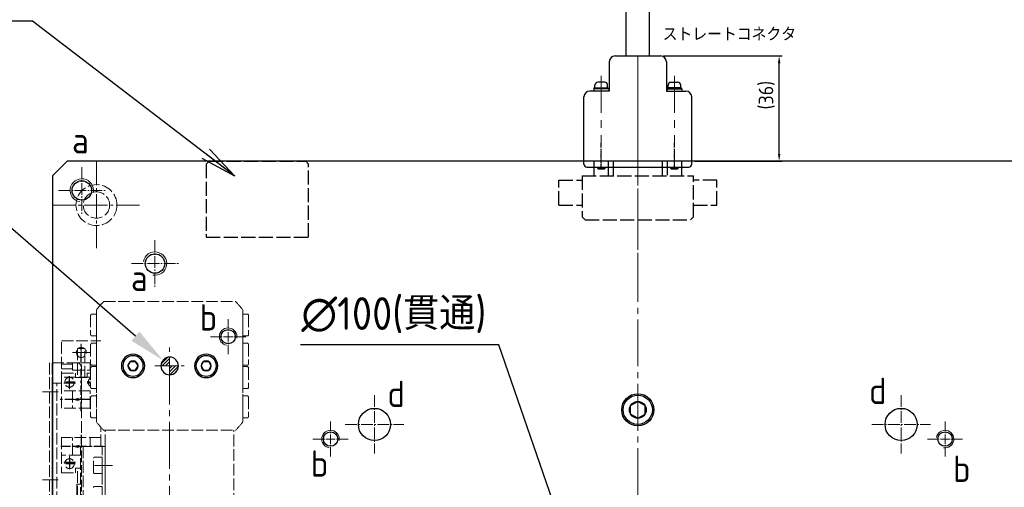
# Model space of a CAD drawing. Header units: millimetres. Extents: x 8836 to 10222, y 1969 to 2926.
# Tile 25 of 37: x 9194 to 9531, y 2576 to 2736. Entities that reach past the tile are written whole.
import ezdxf

# ---------------------------------------------------------------- set-up
doc = ezdxf.new("R2010")
doc.units = ezdxf.units.MM
doc.header["$LTSCALE"] = 0.8
for name, pattern in [('ACISOTGB', [9, 4, -1, 1, -1, 1, -1]), ('AM_ISO02W050', [7.5, 6, -1.5]), ('AM_ISO08W050', [18, 12, -1.5, 3, -1.5]), ('CENTER', [7, 4, -1, 1, -1]), ('GEN3', [6.25, 5, -1.25]), ('GEN7', [13.75, 10, -1.25, 1.25, -1.25]), ('PHANTOM2', [31.75, 15.875, -3.175, 3.175, -3.175, 3.175, -3.175])]:
    doc.linetypes.add(name, pattern=pattern)
doc.layers.get('0').update_dxf_attribs({"lineweight": 30})
for name, color, linetype, lineweight in [('3', 6, 'GEN3', 15), ('5', 3, 'Continuous', 15), ('6', 2, 'Continuous', 15), ('7', 4, 'GEN7', 15), ('8', 1, 'Continuous', 15), ('AM_0', 7, 'Continuous', 30), ('AM_3', 6, 'AM_ISO02W050', 25), ('AM_5', 3, 'Continuous', 25), ('AM_7', 4, 'AM_ISO08W050', 25)]:
    doc.layers.add(name, color=color, linetype=linetype, lineweight=lineweight)
doc.layers.add('HATCH', color=3, linetype='Continuous')
doc.styles.get("Standard").update_dxf_attribs({"font": 'ISOCP.SHX', "bigfont": 'EXTFONT.SHX'})
doc.dimstyles.new('AM_ISO$0', dxfattribs={"dimtxt": 3.5, "dimasz": 2.5, "dimexe": 1, "dimexo": 1, "dimgap": 1.5, "dimtad": 1, "dimdsep": 46, "dimtxsty": 'STANDARD', "dimcen": 0, "dimclrd": 256, "dimclre": 256, "dimclrt": 2, "dimadec": 0, "dimazin": 2, "dimtp": 0.1, "dimtm": 0.1, "dimtfac": 0.71, "dimtdec": 3, "dimtmove": 0, "dimatfit": 3, "dimfxl": 1, "dimlwd": -1, "dimlwe": -1, "dimarcsym": 0})
doc.dimstyles.new('GEN-ISO', dxfattribs={"dimtxt": 3.2, "dimasz": 2.5, "dimexe": 1, "dimexo": 0.5, "dimgap": 1, "dimtad": 1, "dimdec": 3, "dimdsep": 46, "dimtxsty": 'STANDARD', "dimblk1": 'OPEN', "dimblk2": 'OPEN', "dimsah": 1, "dimcen": 0, "dimclrd": 256, "dimclre": 256, "dimclrt": 2, "dimadec": 0, "dimazin": 0, "dimtp": 0.1, "dimtm": 0.1, "dimtfac": 0.71, "dimtdec": 3, "dimtmove": 0, "dimatfit": 3, "dimldrblk": 'OPEN', "dimfxl": 1, "dimtzin": 0, "dimarcsym": 0})
doc.dimstyles.new('GEN-ISO$3', dxfattribs={"dimtxt": 3.2, "dimasz": 2.5, "dimexe": 1, "dimexo": 0.5, "dimgap": 1, "dimtad": 1, "dimtoh": 1, "dimdec": 3, "dimdsep": 46, "dimtxsty": 'STANDARD', "dimblk1": 'OPEN', "dimblk2": 'OPEN', "dimsah": 1, "dimcen": 0, "dimclrd": 256, "dimclre": 256, "dimclrt": 2, "dimadec": 0, "dimazin": 0, "dimtp": 0.1, "dimtm": 0.1, "dimtfac": 0.71, "dimtdec": 3, "dimtofl": 0, "dimtmove": 0, "dimatfit": 0, "dimldrblk": 'OPEN', "dimfxl": 1, "dimtzin": 0, "dimarcsym": 0})

# ---------------------------------------------------------------- blocks, each defined once
blk = doc.blocks.new('*D337')
at = {"layer": '5', "lineweight": -2, "transparency": 16777216}
for p, q in [((9158.24, 2693.57), (9090.74, 2693.57)), ((9233.89, 2627.74), (9158.24, 2693.57))]:
    blk.add_line(p, q, dxfattribs=at)
at = {"layer": '5', "transparency": 16777216}
blk.add_solid([(9235.26, 2629.31), (9232.53, 2626.17), (9243.32, 2619.54)], dxfattribs=at)
at = {"layer": 'DEFPOINTS', "color": 0, "transparency": 16777216}
for p in [(9243.32, 2619.54), (9247.85, 2615.6)]:
    blk.add_point(p, dxfattribs=at)
at = {"layer": '5', "color": 2, "transparency": 16777216, "insert": (9121.99, 2704.57), "char_height": 10, "attachment_point": 5}
blk.add_mtext('V(-160,130)', dxfattribs=at)
blk = doc.blocks.new('*D339')
at = {"layer": 'AM_5', "transparency": 16777216}
for p, q in [((9414.35, 2723.57), (9454.89, 2723.57)), ((9453.89, 2690.07), (9453.89, 2721.07)), ((9425, 2687.57), (9454.89, 2687.57))]:
    blk.add_line(p, q, dxfattribs=at)
for points in [[(9453.47, 2721.07), (9454.3, 2721.07), (9453.89, 2723.57)], [(9453.47, 2690.07), (9454.3, 2690.07), (9453.89, 2687.57)]]:
    blk.add_solid(points, dxfattribs=at)
at = {"layer": 'DEFPOINTS', "color": 0, "transparency": 16777216}
for p in [(9413.35, 2723.57), (9453.89, 2723.57), (9424, 2687.57)]:
    blk.add_point(p, dxfattribs=at)
at = {"layer": 'AM_5', "color": 2, "transparency": 16777216, "insert": (9449.64, 2710.14), "char_height": 3.5, "attachment_point": 5, "rotation": 90}
blk.add_mtext('\\H5;(36)', dxfattribs=at)
blk = doc.blocks.new('*D340')
at = {"layer": '5', "lineweight": -2, "transparency": 16777216}
for p, q in [((9358.14, 2624.77), (9290.31, 2624.77)), ((9385.98, 2544.27), (9358.14, 2624.77))]:
    blk.add_line(p, q, dxfattribs=at)
at = {"layer": '5', "transparency": 16777216}
blk.add_solid([(9387.55, 2544.82), (9384.4, 2543.73), (9389.25, 2534.82)], dxfattribs=at)
at = {"layer": 'DEFPOINTS', "color": 0, "transparency": 16777216}
for p in [(9389.25, 2534.82), (9421.93, 2440.31)]:
    blk.add_point(p, dxfattribs=at)
at = {"layer": '5', "color": 2, "transparency": 16777216, "insert": (9322.22, 2634.93), "char_height": 11.2, "attachment_point": 5}
blk.add_mtext('∅100(貫通)', dxfattribs=at)
blk = doc.blocks.new('19012810')
at = {"layer": '8'}
h = blk.add_hatch(dxfattribs=at)
h.set_pattern_fill('ANSI31', color=256, scale=0.25, style=0)
h.set_pattern_definition([(45, (4383.5028, -1008.8254), (-0.56126601, 0.56126601), [])])
h.paths.add_polyline_path([(7672.29, 5640.07, 0.414214), (7669.29, 5637.07), (7669.29, 5637.07), (7672.29, 5637.07)])
h.paths.add_polyline_path([(7675.29, 5637.07), (7675.29, 5637.07), (7672.29, 5637.07), (7672.29, 5634.07, 0.414214)])
for p, q in [((7670.79, 5650.43), (7672.29, 5651.3)), ((7670.79, 5648.7), (7670.79, 5650.43)), ((7672.29, 5651.3), (7673.79, 5650.43)), ((7673.79, 5648.7), (7673.79, 5650.43)), ((7672.29, 5647.83), (7670.79, 5648.7)), ((7672.29, 5647.83), (7673.79, 5648.7)), ((7670.79, 5625.43), (7672.29, 5626.3)), ((7672.29, 5626.3), (7673.79, 5625.43)), ((7670.79, 5623.7), (7670.79, 5625.43)), ((7672.29, 5622.83), (7670.79, 5623.7)), ((7672.29, 5622.83), (7673.79, 5623.7)), ((7673.79, 5623.7), (7673.79, 5625.43))]:
    blk.add_line(p, q)
at = {"color": 4, "linetype": 'CENTER'}
for p, q in [((7644.79, 5614.34), (7644.79, 5599.12)), ((7660.79, 5610.07), (7660.79, 5599.12)), ((7666.64, 5610.07), (7666.64, 5608.94)), ((7666.79, 5610.07), (7666.79, 5608.94)), ((7648.72, 5606.87), (7644.79, 5606.87)), ((7656.85, 5606.87), (7679.54, 5606.87)), ((7640.91, 5602.87), (7636.84, 5602.87)), ((7638.79, 5604.79), (7638.79, 5601.15)), ((7638.94, 5604.79), (7638.94, 5601.15)), ((7664.66, 5602.87), (7668.74, 5602.87)), ((7666.64, 5604.79), (7666.64, 5601.15)), ((7666.79, 5604.79), (7666.79, 5601.15))]:
    blk.add_line(p, q, dxfattribs=at)
at = {"ltscale": 2}
for centre in [(7672.29, 5649.57), (7672.29, 5624.57)]:
    blk.add_circle(centre, 4, dxfattribs=at)
for centre, radius in [((7672.29, 5649.57), 3.5), ((7672.29, 5649.57), 1.73), ((7672.29, 5637.07), 3), ((7672.29, 5624.57), 3.5), ((7672.29, 5624.57), 1.73)]:
    blk.add_circle(centre, radius)
at = {"color": 7, "linetype": 'Continuous'}
for p in [(7637.19, 5602.87), (7668.39, 5602.87)]:
    blk.add_point(p, dxfattribs=at)
at = {"layer": '3'}
for p, q in [((7654.54, 5662.07), (7654.54, 5663.57)), ((7661.54, 5664.07), (7655.04, 5664.07)), ((7662.04, 5662.07), (7662.04, 5663.57)), ((7664.54, 5662.07), (7664.54, 5663.57)), ((7671.54, 5664.07), (7665.04, 5664.07)), ((7672.04, 5663.57), (7672.04, 5662.07)), ((7672.54, 5662.07), (7672.54, 5663.57)), ((7679.54, 5664.07), (7673.04, 5664.07)), ((7680.04, 5663.57), (7680.04, 5662.07)), ((7682.54, 5662.07), (7682.54, 5663.57)), ((7689.54, 5664.07), (7683.04, 5664.07)), ((7690.04, 5663.57), (7690.04, 5662.07)), ((7653.12, 5662.07), (7691.45, 5662.07)), ((7654.29, 5662.07), (7654.79, 5662.07)), ((7654.79, 5662.07), (7662.09, 5662.07)), ((7662.09, 5662.07), (7662.59, 5662.07)), ((7663.99, 5662.07), (7680.59, 5662.07)), ((7682.49, 5662.07), (7681.99, 5662.07)), ((7689.79, 5662.07), (7682.49, 5662.07)), ((7690.29, 5662.07), (7689.79, 5662.07)), ((7599.79, 5659.07), (7650.29, 5659.07)), ((7650.29, 5614.52), (7650.29, 5659.61)), ((7694.29, 5614.52), (7694.29, 5659.61)), ((7599.79, 5615.07), (7650.29, 5615.07)), ((7644.79, 5615.07), (7621.79, 5615.07)), ((7621.79, 5614.07), (7644.79, 5614.07)), ((7641.29, 5615.07), (7623.29, 5615.07)), ((7625.54, 5614.07), (7631.04, 5614.07)), ((7631.04, 5611.37), (7631.04, 5614.07)), ((7635.54, 5611.37), (7635.54, 5614.07)), ((7635.54, 5614.07), (7641.04, 5614.07)), ((7641.04, 5611.37), (7641.04, 5614.07)), ((7644.79, 5606.57), (7644.79, 5615.07)), ((7644.79, 5613.57), (7651.31, 5613.57)), ((7644.79, 5613.57), (7647.89, 5613.57)), ((7644.79, 5613.57), (7647.79, 5613.57)), ((7647.79, 5613.57), (7647.79, 5600.17)), ((7680.89, 5600.17), (7680.89, 5613.57)), ((7635.84, 5611.07), (7640.74, 5611.07)), ((7647.79, 5609.87), (7644.79, 5609.87)), ((7644.79, 5604.39), (7644.79, 5609.34)), ((7653.12, 5612.07), (7691.45, 5612.07)), ((7662.59, 5612.07), (7654.29, 5612.07)), ((7654.54, 5610.57), (7654.54, 5612.07)), ((7661.54, 5610.07), (7655.04, 5610.07)), ((7657.79, 5610.07), (7657.79, 5600.17)), ((7657.79, 5609.87), (7663.79, 5609.87)), ((7660.79, 5604.39), (7660.79, 5609.34)), ((7662.04, 5612.07), (7662.04, 5610.57)), ((7663.79, 5610.07), (7663.79, 5600.17)), ((7680.59, 5612.07), (7663.99, 5612.07)), ((7664.54, 5610.57), (7664.54, 5612.07)), ((7671.54, 5610.07), (7665.04, 5610.07)), ((7666.79, 5609.27), (7666.64, 5609.27)), ((7668.39, 5610.07), (7668.39, 5600.17)), ((7669.79, 5608.87), (7669.79, 5610.07)), ((7670.89, 5603.87), (7670.89, 5609.87)), ((7670.89, 5609.87), (7673.39, 5609.87)), ((7672.04, 5612.07), (7672.04, 5610.57)), ((7672.54, 5610.57), (7672.54, 5612.07)), ((7679.54, 5610.07), (7673.04, 5610.07)), ((7673.39, 5609.87), (7673.39, 5603.87)), ((7680.04, 5612.07), (7680.04, 5610.57)), ((7680.04, 5610.57), (7680.04, 5610.54)), ((7680.89, 5600.17), (7680.89, 5612.07)), ((7690.29, 5612.07), (7681.99, 5612.07)), ((7682.54, 5612.07), (7682.54, 5610.57)), ((7689.54, 5610.07), (7683.04, 5610.07)), ((7690.04, 5612.07), (7690.04, 5610.57)), ((7594.39, 5606.97), (7672.39, 5606.97)), ((7644.79, 5607.57), (7621.79, 5607.57)), ((7644.79, 5607.57), (7621.79, 5607.57)), ((7621.79, 5606.57), (7644.79, 5606.57)), ((7621.79, 5606.57), (7644.79, 5606.57)), ((7631.89, 5606.57), (7631.89, 5605.37)), ((7637.29, 5604.87), (7637.29, 5606.57)), ((7641.79, 5606.57), (7641.79, 5600.17)), ((7644.79, 5604.39), (7644.33, 5606.11)), ((7644.79, 5604.39), (7645.25, 5606.11)), ((7660.79, 5604.39), (7660.33, 5606.11)), ((7660.79, 5604.39), (7661.25, 5606.11)), ((7668.29, 5604.87), (7668.29, 5608.87)), ((7668.29, 5608.87), (7669.79, 5608.87)), ((7668.29, 5608.12), (7678.29, 5608.12)), ((7672.39, 5606.97), (7673.39, 5605.97)), ((7673.39, 5605.97), (7673.39, 5595.97)), ((7678.29, 5605.62), (7678.29, 5608.12)), ((7631.89, 5605.37), (7625.89, 5605.37)), ((7627.29, 5605.62), (7637.29, 5605.62)), ((7635.79, 5600.17), (7635.79, 5604.87)), ((7637.29, 5604.87), (7635.79, 5604.87)), ((7638.94, 5604.47), (7638.79, 5604.47)), ((7641.79, 5603.87), (7647.79, 5603.87)), ((7663.79, 5603.87), (7657.79, 5603.87)), ((7666.64, 5604.47), (7666.79, 5604.47)), ((7678.29, 5605.62), (7668.29, 5605.62)), ((7668.29, 5604.87), (7669.79, 5604.87)), ((7669.79, 5600.17), (7669.79, 5604.87)), ((7673.39, 5603.87), (7670.89, 5603.87)), ((7671.29, 5600.17), (7671.29, 5603.87)), ((7672.89, 5600.17), (7672.89, 5603.87)), ((7647.79, 5600.17), (7635.79, 5600.17)), ((7638.79, 5601.27), (7638.94, 5601.27)), ((7657.79, 5600.17), (7669.79, 5600.17)), ((7666.39, 5600.17), (7680.89, 5600.17)), ((7666.39, 5596.97), (7666.39, 5600.17)), ((7666.79, 5601.27), (7666.64, 5601.27)), ((7673.39, 5596.97), (7593.39, 5596.97)), ((7673.39, 5595.97), (7593.39, 5595.97)), ((7600.39, 5598.57), (7666.39, 5598.57)), ((7600.39, 5596.97), (7666.39, 5596.97)), ((7600.39, 5596.97), (7666.39, 5596.97))]:
    blk.add_line(p, q, dxfattribs=at)
blk.add_circle((7676.89, 5606.87), 1.7, dxfattribs=at)
for centre, radius, start, end in [((7655.04, 5663.57), 0.5, 90, 179.9982), ((7661.54, 5663.57), 0.5, 0.0018, 90), ((7665.04, 5663.57), 0.5, 90, 179.9982), ((7671.54, 5663.57), 0.5, 0.0018, 90), ((7673.04, 5663.57), 0.5, 90, 179.9982), ((7679.54, 5663.57), 0.5, 0.0018, 90), ((7683.04, 5663.57), 0.5, 90, 179.9982), ((7689.54, 5663.57), 0.5, 0.0018, 90), ((7672.29, 5637.07), 31.5, 127.4722, 134.2998), ((7672.29, 5637.07), 31.5, 45.7002, 52.5278), ((7672.29, 5637.07), 31.5, 225.7002, 232.5283), ((7672.29, 5637.07), 31.5, 307.4717, 314.2998), ((7630.74, 5611.37), 0.3, 270, 0), ((7635.84, 5611.37), 0.3, 180, 270), ((7640.74, 5611.37), 0.3, 270, 0), ((7655.04, 5610.57), 0.5, 180.0022, 270), ((7661.54, 5610.57), 0.5, 270, 359.9978), ((7665.04, 5610.57), 0.5, 180.0022, 270), ((7666.64, 5610.87), 1.6, 210.0002, 270), ((7666.79, 5610.87), 1.6, 270, 329.9998), ((7671.54, 5610.57), 0.5, 270, 359.9978), ((7673.04, 5610.57), 0.5, 180.0022, 270), ((7679.54, 5610.57), 0.5, 270, 359.9978), ((7683.04, 5610.57), 0.5, 180.0022, 270), ((7689.54, 5610.57), 0.5, 270, 359.9978), ((7638.79, 5602.87), 1.6, 90, 270), ((7638.94, 5602.87), 1.6, 270, 90), ((7666.64, 5602.87), 1.6, 90, 270), ((7666.79, 5602.87), 1.6, 270, 90)]:
    blk.add_arc(centre, radius, start, end, dxfattribs=at)
at = {"layer": '7'}
for p, q in [((7672.29, 5632.07), (7672.29, 5642.07)), ((7638.29, 5611.44), (7638.29, 5617.58)), ((7666.39, 5610.07), (7666.39, 5608.87)), ((7666.39, 5609.49), (7666.39, 5610.07)), ((7676.89, 5609.87), (7676.89, 5603.87)), ((7679.89, 5606.87), (7673.89, 5606.87)), ((7637.39, 5602.87), (7641.39, 5602.87)), ((7640.76, 5602.87), (7638.01, 5602.87)), ((7639.39, 5604.87), (7639.39, 5600.87)), ((7639.39, 5604.24), (7639.39, 5601.49)), ((7664.39, 5602.87), (7668.39, 5602.87)), ((7665.01, 5602.87), (7667.76, 5602.87)), ((7666.39, 5604.87), (7666.39, 5600.87)), ((7666.39, 5601.49), (7666.39, 5604.24)), ((7633.39, 5599.03), (7633.39, 5593.65)), ((7663.39, 5599.03), (7663.39, 5593.65))]:
    blk.add_line(p, q, dxfattribs=at)
at = {"layer": '7', "ltscale": 2}
blk.add_line((7439.15, 5637.07), (7678.64, 5637.07), dxfattribs=at)

msp = doc.modelspace()

# ---------------------------------------------------------------- linework, layer by layer
for p, q in [((9205.5874, 2682.5676), (9210.5874, 2687.5676)), ((9600.5874, 2687.5676), (9210.5874, 2687.5676)), ((9205.5874, 2682.5676), (9205.5874, 2292.5676)), ((9205.5874, 2629.0676), (9205.5874, 2521.0676)), ((9403.0874, 2604.0109), (9405.5874, 2605.4543)), ((9405.5874, 2605.4543), (9408.0874, 2604.0109)), ((9403.0874, 2601.1242), (9403.0874, 2604.0109)), ((9405.5874, 2599.6808), (9403.0874, 2601.1242)), ((9405.5874, 2599.6808), (9408.0874, 2601.1242)), ((9408.0874, 2601.1242), (9408.0874, 2604.0109))]:
    msp.add_line(p, q)
at = {"ltscale": 2}
for q in [(9210.5874, 2687.5676), (9205.5874, 2292.5676)]:
    msp.add_line((9205.5874, 2682.5676), q, dxfattribs=at)
for centre, radius in [((9215.5874, 2677.5676), 3.3234), ((9240.5874, 2652.5676), 3.3234), ((9265.5874, 2627.5676), 2.4587), ((9405.5874, 2602.5676), 5.5), ((9405.5874, 2602.5676), 5), ((9315.5874, 2597.5676), 5.5), ((9495.5874, 2597.5676), 5.5), ((9300.5874, 2592.5676), 2.4587), ((9510.5874, 2592.5676), 2.4587)]:
    msp.add_circle(centre, radius, dxfattribs=at)
msp.add_circle((9405.5874, 2602.5676), 2.8868)
at = {"layer": '3'}
for radius in [7, 4.5]:
    msp.add_circle((9220.5874, 2672.5676), radius, dxfattribs=at)
at = {"layer": '6', "ltscale": 2}
for centre, radius, start, end in [((9215.5874, 2677.5676), 4, 350, 260), ((9240.5874, 2652.5676), 4, 260, 170), ((9265.5874, 2627.5676), 3, 350, 260), ((9300.5874, 2592.5676), 3, 350, 260), ((9510.5874, 2592.5676), 3, 260, 170)]:
    msp.add_arc(centre, radius, start, end, dxfattribs=at)
at = {"layer": '7', "linetype": 'PHANTOM2', "lineweight": 13}
for p, q in [((9393.1015, 2716.7918), (9393.1015, 2685.5676)), ((9418.0915, 2716.7918), (9418.0915, 2685.5676))]:
    msp.add_line(p, q, dxfattribs=at)
at = {"layer": '7'}
for p, q in [((9405.5915, 2713.4679), (9405.5915, 2684.5383)), ((9405.5924, 2711.237), (9405.5924, 2655.4959)), ((9220.5874, 2687.3176), (9220.5874, 2657.8176)), ((9235.3374, 2672.5676), (9205.8374, 2672.5676))]:
    msp.add_line(p, q, dxfattribs=at)
at = {"layer": '7', "ltscale": 2}
msp.add_line((9405.5874, 2699.4296), (9405.5874, 2279.6538), dxfattribs=at)
at = {"layer": '7', "ltscale": 0.5}
for p, q in [((9215.5874, 2685.5676), (9215.5874, 2669.5676)), ((9207.5874, 2677.5676), (9223.5874, 2677.5676)), ((9240.5874, 2660.5676), (9240.5874, 2644.5676)), ((9232.5874, 2652.5676), (9248.5874, 2652.5676)), ((9315.5874, 2607.5676), (9315.5874, 2587.5676)), ((9495.5874, 2607.5676), (9495.5874, 2587.5676)), ((9305.5874, 2597.5676), (9325.5874, 2597.5676)), ((9485.5874, 2597.5676), (9505.5874, 2597.5676))]:
    msp.add_line(p, q, dxfattribs=at)
at = {"layer": '7', "ltscale": 0.4}
for p, q in [((9265.5874, 2633.5676), (9265.5874, 2621.5676)), ((9259.5874, 2627.5676), (9271.5874, 2627.5676)), ((9300.5874, 2598.5676), (9300.5874, 2586.5676)), ((9510.5874, 2598.5676), (9510.5874, 2586.5676)), ((9294.5874, 2592.5676), (9306.5874, 2592.5676)), ((9504.5874, 2592.5676), (9516.5874, 2592.5676))]:
    msp.add_line(p, q, dxfattribs=at)
at = {"layer": 'AM_3'}
for p, q in [((9258.0874, 2686.5676), (9259.0874, 2687.5676)), ((9258.0874, 2686.5676), (9258.0874, 2661.5676)), ((9259.0874, 2687.5676), (9292.0874, 2687.5676)), ((9292.0874, 2687.5676), (9293.0874, 2686.5676)), ((9293.0874, 2661.5676), (9293.0874, 2686.5676)), ((9395.5974, 2687.5676), (9390.5974, 2687.5676)), ((9390.6031, 2687.5676), (9390.6031, 2682.5285)), ((9395.6031, 2682.5285), (9395.6031, 2687.5676)), ((9414.0424, 2687.5676), (9397.1328, 2687.5676)), ((9397.1385, 2687.5676), (9397.1385, 2682.5285)), ((9414.0481, 2682.5285), (9414.0481, 2687.5676)), ((9420.5874, 2687.5676), (9415.5874, 2687.5676)), ((9415.5931, 2687.5676), (9415.5931, 2682.5285)), ((9420.5931, 2682.5285), (9420.5931, 2687.5676)), ((9386.5883, 2682.5285), (9386.5883, 2668.5285)), ((9424.5883, 2668.5285), (9424.5883, 2682.5285)), ((9378.5883, 2672.5285), (9378.5883, 2681.0285)), ((9378.5883, 2681.0285), (9386.5883, 2681.0285)), ((9432.5883, 2681.0285), (9424.5883, 2681.0285)), ((9432.5883, 2672.5285), (9432.5883, 2681.0285)), ((9378.5883, 2672.5285), (9386.5883, 2672.5285)), ((9424.5883, 2672.5285), (9432.5883, 2672.5285)), ((9387.5883, 2667.5285), (9386.5883, 2668.5285)), ((9423.5883, 2667.5285), (9424.5883, 2668.5285)), ((9387.5883, 2667.5285), (9423.5883, 2667.5285)), ((9258.0874, 2661.5676), (9293.0874, 2661.5676))]:
    msp.add_line(p, q, dxfattribs=at)
msp.add_lwpolyline([(9386.5883, 2682.5285), (9424.5883, 2682.5285)], dxfattribs=at)
at = {"layer": 'AM_5', "linetype": 'ACISOTGB', "ltscale": 0.5}
for p, q in [((9393.0915, 2684.9984), (9393.0915, 2693.854)), ((9418.0915, 2684.9984), (9418.0915, 2693.854))]:
    msp.add_line(p, q, dxfattribs=at)
at = {"layer": 'AM_7', "linetype": 'PHANTOM2', "lineweight": 13}
msp.add_line((9405.5965, 2723.5676), (9405.5965, 2685.5676), dxfattribs=at)
at = {"layer": 'HATCH'}
for p, q in [((9401.5965, 2723.5676), (9401.5965, 2744.0012)), ((9409.5965, 2723.5676), (9409.5965, 2744.5462)), ((9397.8465, 2723.5676), (9413.3465, 2723.5676)), ((9395.8465, 2721.5676), (9395.8465, 2711.5676)), ((9415.3465, 2721.5676), (9415.3465, 2711.5676)), ((9390.5274, 2712.2684), (9390.8371, 2712.697)), ((9390.5274, 2712.2684), (9390.5274, 2711.5676)), ((9395.6755, 2712.2684), (9390.5274, 2712.2684)), ((9390.8371, 2712.697), (9395.3658, 2712.697)), ((9390.918, 2712.697), (9390.918, 2713.5543)), ((9394.285, 2714.5543), (9391.918, 2714.5543)), ((9395.285, 2712.697), (9395.285, 2713.5543)), ((9395.6755, 2712.2684), (9395.3658, 2712.697)), ((9395.6755, 2712.2684), (9395.6755, 2711.5676)), ((9415.5174, 2712.2684), (9415.8271, 2712.697)), ((9415.5174, 2712.2684), (9415.5174, 2711.5676)), ((9415.5174, 2712.2684), (9420.6655, 2712.2684)), ((9420.3558, 2712.697), (9415.8271, 2712.697)), ((9415.908, 2712.697), (9415.908, 2713.5543)), ((9416.908, 2714.5543), (9419.275, 2714.5543)), ((9420.275, 2712.697), (9420.275, 2713.5543)), ((9420.6655, 2712.2684), (9420.3558, 2712.697)), ((9420.6655, 2712.2684), (9420.6655, 2711.5676)), ((9387.1965, 2686.5676), (9387.1965, 2709.5676)), ((9395.8465, 2711.5676), (9389.1965, 2711.5676)), ((9415.3465, 2711.5676), (9421.9965, 2711.5676)), ((9423.9965, 2686.5676), (9423.9965, 2709.5676)), ((9388.1965, 2685.5676), (9422.9965, 2685.5676)), ((9391.8015, 2685.5676), (9391.8015, 2685.1715)), ((9391.8015, 2685.1715), (9394.4015, 2685.1715)), ((9391.8015, 2685.1715), (9392.0376, 2684.9191)), ((9392.0376, 2684.9191), (9392.0376, 2685.5676)), ((9394.1654, 2684.9191), (9394.1654, 2685.5676)), ((9394.4015, 2685.1715), (9394.1654, 2684.9191)), ((9394.4015, 2685.5676), (9394.4015, 2685.1715)), ((9416.7915, 2685.5676), (9416.7915, 2685.1715)), ((9416.7915, 2685.1715), (9417.0276, 2684.9191)), ((9416.7915, 2685.1715), (9419.3915, 2685.1715)), ((9417.0276, 2684.9191), (9417.0276, 2685.5676)), ((9419.1554, 2684.9191), (9419.1554, 2685.5676)), ((9419.3915, 2685.1715), (9419.1554, 2684.9191)), ((9419.3915, 2685.5676), (9419.3915, 2685.1715)), ((9392.0376, 2684.9191), (9394.1654, 2684.9191)), ((9417.0276, 2684.9191), (9419.1554, 2684.9191))]:
    msp.add_line(p, q, dxfattribs=at)
for centre, radius, start, end in [((9397.8465, 2721.5676), 2, 90, 180), ((9413.3465, 2721.5676), 2, 0, 90), ((9391.918, 2713.5543), 1, 90, 180), ((9394.285, 2713.5543), 1, 0, 90), ((9416.908, 2713.5543), 1, 90, 180), ((9419.275, 2713.5543), 1, 0, 90), ((9389.1965, 2709.5676), 2, 90, 180), ((9421.9965, 2709.5676), 2, 0, 90), ((9388.1965, 2686.5676), 1, 180, 270), ((9422.9965, 2686.5676), 1, 270, 0)]:
    msp.add_arc(centre, radius, start, end, dxfattribs=at)

# ---------------------------------------------------------------- block references
at = {"layer": 'AM_0', "xscale": -1, "rotation": 270}
msp.add_blockref('19012810', (3608.5212, -5054.7203), dxfattribs=at)

# ---------------------------------------------------------------- texts
at = {"layer": '5'}
msp.add_text('ストレートコネクタ', height=4.608, dxfattribs=at).set_placement((9414.0766, 2728.6672))
at = {"layer": '6'}
for s, p in [('a', (9212.2472, 2690.2159)), ('a', (9232.388, 2643.1962)), ('b', (9255.8501, 2629.6547)), ('d', (9320.0496, 2603.5225)), ('d', (9484.6286, 2604.5339)), ('b', (9293.86, 2579.676)), ('b', (9513.302, 2577.8974))]:
    msp.add_text(s, height=9, dxfattribs=at).set_placement(p)

# ---------------------------------------------------------------- dimensions: what is measured, and where the dimension line sits
at = {"layer": '5'}
for p1, p2, text, override, picture, middle in [((9247.8505, 2615.5983), (9243.3242, 2619.5369), 'V(-160,130)', {"dimscale": 5, "dimtxt": 2, "dimexo": 1, "dimsah": 0, "dimtm": 0, "dimarcsym": 1}, '*D337', (9121.9925, 2693.5736)), ((9421.9289, 2440.3134), (9389.2459, 2534.8217), '<>(貫通)', {"dimscale": 4, "dimtxt": 2.8, "dimexo": 1, "dimsah": 0, "dimtm": 0, "dimarcsym": 1}, '*D340', (9322.2231, 2624.767))]:
    dim = msp.add_diameter_dim_2p(p1=p1, p2=p2, text=text, dimstyle='GEN-ISO$3', override=override, dxfattribs=at)
    dim.commit()
    dim.dimension.update_dxf_attribs({"geometry": picture, "text_midpoint": middle, "dimtype": 163})
at = {"layer": 'AM_5'}
dim = msp.add_linear_dim(base=(9453.8864, 2723.5676), p1=(9423.9965, 2687.5676), p2=(9413.3465, 2723.5676), angle=90, text='\\H5;(<>)', dimstyle='AM_ISO$0', dxfattribs=at)
dim.commit()
dim.dimension.update_dxf_attribs({"geometry": '*D339', "text_midpoint": (9453.8864, 2710.1427), "dimtype": 160})

# ---------------------------------------------------------------- leaders
at = {"layer": '5', "annotation_type": 0, "has_hookline": 1, "hookline_direction": 1, "text_width": 105.7333}
msp.add_leader([(9267.8685, 2682.4847), (9198.7232, 2735.4096), (9186.2232, 2735.4096)], dimstyle='GEN-ISO', override={"dimscale": 5, "dimexo": 1, "dimgap": 1, "dimtad": 1, "dimtm": 0, "dimarcsym": 1}, dxfattribs=at)

doc.saveas('drawing.dxf')
